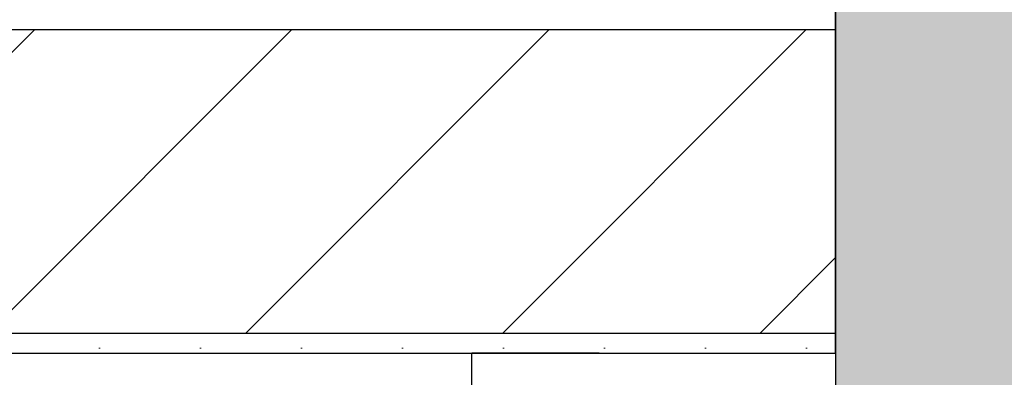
# Model space of a CAD drawing. Header units: millimetres. Extents: x -63554 to 200, y -19084 to 40052.
# Tile 72 of 120: x -44964 to -44477, y 1328 to 1505. Entities that reach past the tile are written whole.
import ezdxf

# ---------------------------------------------------------------- set-up
doc = ezdxf.new("R2010")
doc.units = ezdxf.units.MM
doc.header["$MEASUREMENT"] = 0
doc.linetypes.add('Dotted', pattern=[317.499995, 0, -317.499995])
for name, color, linetype in [('1241_Välisseinad', 7, 'Continuous'), ('1311_Vaheseinad', 7, 'Continuous'), ('New_014_Ruumi netopind', 7, 'Continuous'), ('New_1311_Vaheseinad', 7, 'Continuous'), ('New_1321_Põranda kattetarindid', 7, 'Continuous')]:
    doc.layers.add(name, color=color, linetype=linetype)
for name, color, linetype, lineweight in [('1241_Välisseinad_Pen_No__101', 252, 'Continuous', 13), ('1241_Välisseinad_Pen_No__41', 7, 'Continuous', 25), ('1311_Vaheseinad_Pen_No__101', 252, 'Continuous', 13), ('1311_Vaheseinad_Pen_No__41', 7, 'Continuous', 25), ('New_1311_Vaheseinad_Pen_No__101', 252, 'Continuous', 13), ('New_1311_Vaheseinad_Pen_No__41', 7, 'Continuous', 25), ('New_1321_Põranda kattetarindid_Pen_No__41', 7, 'Continuous', 25)]:
    doc.layers.add(name, color=color, linetype=linetype, lineweight=lineweight)
pattern_1 = [(0, (0, 0), (0, 86.60254), [0, -50]), (0, (25, 43.3), (0, 86.60254), [0, -50])]

# ---------------------------------------------------------------- blocks, each defined once
blk = doc.blocks.new('Slab_165_1', base_point=(-48040, 210))
at = {"layer": 'New_1321_Põranda kattetarindid_Pen_No__41', "color": 7, "linetype": 'Dotted', "lineweight": 25, "flags": 128}
blk.add_lwpolyline([(-48040, 210), (-44560.55, 210), (-44560.55, 5699.83), (-48040, 5699.83)], close=True, dxfattribs=at)
blk = doc.blocks.new('Slab_445_1', base_point=(-44560.55, 210))
at = {"layer": '1311_Vaheseinad_Pen_No__41', "color": 7, "linetype": 'Continuous', "lineweight": 25, "flags": 128}
blk.add_lwpolyline([(-44560.55, 210), (-44740.55, 210), (-44740.55, 1339.83), (-44560.55, 1339.83)], close=True, dxfattribs=at)
blk = doc.blocks.new('Wall_38_1', base_point=(-44560.55, 1509.83))
at = {"layer": 'New_1311_Vaheseinad_Pen_No__101', "linetype": 'Continuous', "lineweight": 13}
h = blk.add_hatch(dxfattribs=at)
h.set_pattern_fill('PLASTER_0001', color=252, style=0, pattern_type=2)
h.set_pattern_definition(pattern_1)
h.paths.add_polyline_path([(-46285, 1499.83), (-44560.55, 1499.83), (-44560.55, 1509.83), (-46285, 1509.83)])
h = blk.add_hatch(dxfattribs=at)
h.set_pattern_fill('MASONRY_BLOCK_0001', color=252, style=0, pattern_type=2)
h.set_pattern_definition([(45, (0, 0), (-63.6396, 63.6396), [])])
h.paths.add_polyline_path([(-46135, 1349.83), (-44560.55, 1349.83), (-44560.55, 1499.83), (-46135, 1499.83)])
h = blk.add_hatch(dxfattribs=at)
h.set_pattern_fill('PLASTER_0001', color=252, style=0, pattern_type=2)
h.set_pattern_definition(pattern_1)
h.paths.add_polyline_path([(-46125, 1339.83), (-44560.55, 1339.83), (-44560.55, 1349.83), (-46125, 1349.83)])
at = {"layer": 'New_1311_Vaheseinad_Pen_No__41', "color": 7, "linetype": 'Continuous', "lineweight": 25}
for p, q in [((-44560.55, 1499.83), (-46135, 1499.83)), ((-46135, 1349.83), (-44560.55, 1349.83))]:
    blk.add_line(p, q, dxfattribs=at)
at = {"layer": 'New_1311_Vaheseinad_Pen_No__41', "color": 7, "linetype": 'Continuous', "lineweight": 25, "flags": 128}
for points in [[(-44560.55, 1499.83), (-44560.55, 1509.83)], [(-44560.55, 1349.83), (-44560.55, 1499.83)], [(-44560.55, 1339.83), (-44560.55, 1349.83)], [(-46125, 1339.83), (-44560.55, 1339.83)]]:
    blk.add_lwpolyline(points, dxfattribs=at)
blk = doc.blocks.new('Wall_158_1', base_point=(-44560.55, -110))
at = {"layer": '1241_Välisseinad_Pen_No__101', "linetype": 'Continuous', "lineweight": 0, "true_color": 0x4c4c4c}
blk.add_hatch(color=251, dxfattribs=at).paths.add_polyline_path([(-44560.55, 5699.83), (-44560.55, -110), (-44180.55, 210), (-44180.55, 5699.83)])
at = {"layer": '1241_Välisseinad_Pen_No__41', "color": 7, "linetype": 'Continuous', "lineweight": 25, "flags": 128}
blk.add_lwpolyline([(-44560.55, 3399.83), (-44560.55, 210)], dxfattribs=at)
blk = doc.blocks.new('Wall_189_1', base_point=(-44677.55, 1339.83))
at = {"layer": '1311_Vaheseinad_Pen_No__101', "linetype": 'Continuous', "lineweight": 13}
h = blk.add_hatch(dxfattribs=at)
h.set_pattern_fill('PLASTER_0001', color=252, style=0, pattern_type=2)
h.set_pattern_definition([(270, (0, 0), (86.60254, 0), [0, -50]), (270, (43.3, -25), (86.60254, 0), [0, -50])])
h.paths.add_polyline_path([(-44727.55, 1338.91), (-44740.55, 1338.92), (-44740.55, 1326.92), (-44727.55, 1326.91)])
at = {"layer": '1311_Vaheseinad_Pen_No__41', "color": 7, "linetype": 'Continuous', "lineweight": 25, "flags": 128}
blk.add_lwpolyline([(-44677.55, 1339.83), (-44740.55, 1339.83)], dxfattribs=at)

msp = doc.modelspace()

# ---------------------------------------------------------------- linework, layer by layer
at = {"layer": 'New_014_Ruumi netopind', "color": 254, "linetype": 'Continuous', "lineweight": 0, "true_color": 0xfdf2d0, "flags": 128}
msp.add_lwpolyline([(-46125, 1339.83), (-46125, 210), (-44560.55, 210), (-44560.55, 1339.83)], close=True, dxfattribs=at)

# ---------------------------------------------------------------- block references
at = {"layer": '1241_Välisseinad', "color": 7, "lineweight": 25}
msp.add_blockref('Wall_158_1', (-44560.55, -110), dxfattribs=at)
at = {"layer": '1311_Vaheseinad', "color": 7, "linetype": 'Continuous', "lineweight": 25}
msp.add_blockref('Slab_445_1', (-44560.55, 210), dxfattribs=at)
at = {"layer": '1311_Vaheseinad', "color": 7, "lineweight": 25}
msp.add_blockref('Wall_189_1', (-44677.55, 1339.83), dxfattribs=at)
at = {"layer": 'New_1311_Vaheseinad', "color": 7, "lineweight": 25}
msp.add_blockref('Wall_38_1', (-44560.55, 1509.83), dxfattribs=at)
at = {"layer": 'New_1321_Põranda kattetarindid', "color": 7, "linetype": 'Dotted', "lineweight": 25}
msp.add_blockref('Slab_165_1', (-48040, 210), dxfattribs=at)

doc.saveas('drawing.dxf')
